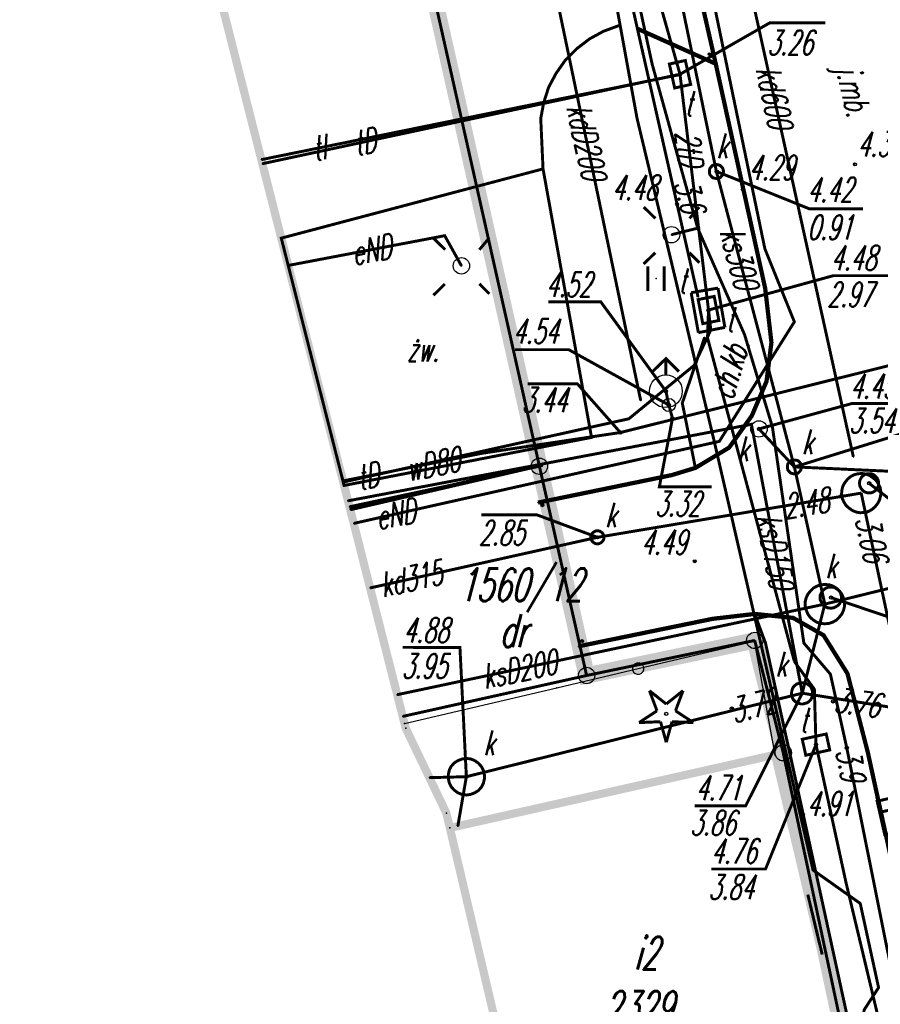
# Model space of a CAD drawing. Extents: x 6425777 to 6426103, y 6050596 to 6051176.
# Tile 35 of 72: x 6425814 to 6425841, y 6050862 to 6050892. Entities that reach past the tile are written whole.
import ezdxf

# ---------------------------------------------------------------- set-up
doc = ezdxf.new("R2010")
doc.units = 0
doc.header["$MEASUREMENT"] = 0
for name, pattern in [('BUR', [3, 2, -1]), ('GAP', [3, 2, -0.5, 0, -0.5]), ('GUZ', [1.5, 1, -0.5]), ('KOR', [4, 3, -1]), ('WRU', [1.5, 1, -0.5])]:
    doc.linetypes.add(name, pattern=pattern)
doc.layers.get('0').update_dxf_attribs({"linetype": 'CONTINUOUS'})
for name, color, linetype in [('202_punkt_graniczny', 7, 'CONTINUOUS'), ('210_oznaczenie_konturu_uzytku_gruntowego', 96, 'CONTINUOUS'), ('211_numer_dzialki_ewidencyjnej', 7, 'CONTINUOUS'), ('218_kontur_uzytku_gruntowego', 96, 'GUZ'), ('219_dzialka_ewidencyjna', 7, 'CONTINUOUS'), ('312_budynek_ewidencyjny', 7, 'CONTINUOUS'), ('312_oznaczenie_budynku_ewidencyjnego', 7, 'CONTINUOUS'), ('312_oznaczenie_budynku_ewidencyjnego_Atr124', 7, 'CONTINUOUS'), ('352_schody', 7, 'CONTINUOUS'), ('504_Opis_i_rzedna_wlazu_prostokatnego_ST', 30, 'CONTINUOUS'), ('510_Podpora_jednoslupowa_symb__SEPOW', 7, 'CONTINUOUS'), ('621_Punkt_rzednej_przewodu_SWPOD', 5, 'CONTINUOUS'), ('621_Punkt_rzednej_przewodu_SWPOD_Atr2', 5, 'CONTINUOUS'), ('621_Punkt_rzednej_przewodu_SWPOD_Atr3', 5, 'CONTINUOUS'), ('622_Punkt_rzednej_przewodu_SKPOD', 36, 'CONTINUOUS'), ('622_Punkt_rzednej_przewodu_SKPOD_Atr2', 36, 'CONTINUOUS'), ('622_Punkt_rzednej_przewodu_SKPOD_Atr3', 36, 'CONTINUOUS'), ('625_Punkt_rzednej_przewodu_SEPOD', 1, 'CONTINUOUS'), ('625_Punkt_rzednej_przewodu_SEPOD_Atr3', 1, 'CONTINUOUS'), ('940_Trawnik_symb__poj_', 7, 'CONTINUOUS'), ('chodnik__powierzchnia_', 7, 'WRU'), ('drzewo_iglaste__punkt_', 96, 'CONTINUOUS'), ('GEO_KOM_opis_nawierzchni', 7, 'CONTINUOUS'), ('Granica_portu_morskiego', 141, 'BUR'), ('hydrant__punkt_', 5, 'CONTINUOUS'), ('jezdnia__powierzchnia_', 7, 'KOR'), ('komora_podziemna___przewod_kanalizacyjny__powierzchnia_', 36, 'CONTINUOUS'), ('komora_podziemna___przewod_telekomunikacyjny__powierzchnia_', 30, 'CONTINUOUS'), ('kratka_sciekowa__punkt_', 36, 'CONTINUOUS'), ('kraweznik__linia_', 7, 'CONTINUOUS'), ('latarnia__punkt_', 7, 'CONTINUOUS'), ('ogrodzenie_trwale__linia_', 7, 'CONTINUOUS'), ('plac__powierzchnia_', 7, 'KOR'), ('plac__powierzchnia__Atr17', 7, 'CONTINUOUS'), ('przewod_elektroenergetyczny__linia_', 1, 'CONTINUOUS'), ('przewod_elektroenergetyczny__linia__Atr1', 1, 'CONTINUOUS'), ('przewod_kanalizacyjny__linia_', 36, 'CONTINUOUS'), ('przewod_kanalizacyjny__linia__Atr1', 36, 'CONTINUOUS'), ('przewod_telekomunikacyjny__linia_', 30, 'CONTINUOUS'), ('przewod_telekomunikacyjny__linia__Atr1', 30, 'CONTINUOUS'), ('przewod_wodociagowy__linia_', 5, 'CONTINUOUS'), ('przewod_wodociagowy__linia__Atr1', 5, 'CONTINUOUS'), ('punkt_o_okreslonej_wysokosci__siec_kanalizacyjna_', 36, 'CONTINUOUS'), ('punkt_o_okreslonej_wysokosci__siec_kanalizacyjna__Atr2', 36, 'CONTINUOUS'), ('punkt_o_okreslonej_wysokosci__siec_kanalizacyjna__Atr3', 36, 'CONTINUOUS'), ('punkt_o_okreslonej_wysokosci__siec_telekomunikacyjna_', 30, 'CONTINUOUS'), ('punkt_o_okreslonej_wysokosci__siec_telekomunikacyjna__Atr2', 30, 'CONTINUOUS'), ('punkt_o_okreslonej_wysokosci__siec_telekomunikacyjna__Atr3', 30, 'CONTINUOUS'), ('punkt_o_okreslonej_wysokosci__siec_wodociagowa_', 5, 'CONTINUOUS'), ('punkt_o_okreslonej_wysokosci__siec_wodociagowa__Atr2', 5, 'CONTINUOUS'), ('punkt_wysokosciowy_sztuczny', 7, 'CONTINUOUS'), ('punkt_wysokosciowy_sztuczny_Atr2', 7, 'CONTINUOUS'), ('wlaz___siec_kanalizacyjna__powierzchnia_', 7, 'CONTINUOUS'), ('wlaz___siec_kanalizacyjna__powierzchnia__Atr17', 7, 'CONTINUOUS'), ('wlaz_okragly___siec_kanalizacyjna__punkt_', 7, 'CONTINUOUS'), ('wlaz_okragly___siec_kanalizacyjna__punkt__Atr17', 7, 'CONTINUOUS'), ('wlaz_prostokatny___siec_telekomunikacyjna__punkt_', 7, 'CONTINUOUS'), ('wlaz_prostokatny___siec_telekomunikacyjna__punkt__Atr17', 7, 'CONTINUOUS'), ('Zakres', 7, 'GAP'), ('zasuwa___siec_wodociagowa__punkt_', 5, 'CONTINUOUS')]:
    doc.layers.add(name, color=color, linetype=linetype)
doc.styles.get("Standard").update_dxf_attribs({"font": 'simplex.shx', "width": 0.85})

# ---------------------------------------------------------------- blocks, each defined once
blk = doc.blocks.new('202')
at = {"color": 0, "linetype": 'Continuous'}
blk.add_circle((0, 0), 0.5, dxfattribs=at)
blk = doc.blocks.new('801')
at = {"color": 0, "linetype": 'Continuous'}
blk.add_circle((0, 0), 0.1, dxfattribs=at)

msp = doc.modelspace()

# ---------------------------------------------------------------- linework, layer by layer
for p in [(6425832.71, 6050892.04), (6425832.77, 6050892.05), (6425832.25, 6050891.87), (6425833.29, 6050891.95), (6425831.83, 6050891.64), (6425831.44, 6050891.34), (6425835.49, 6050891.17), (6425831.09, 6050890.99), (6425833.74, 6050890.87), (6425835.68, 6050890.88), (6425830.81, 6050890.59), (6425834.59, 6050890.56), (6425834.59, 6050890.55), (6425830.58, 6050890.16), (6425830.43, 6050889.69), (6425830.34, 6050889.21), (6425833.28, 6050889.21), (6425821.814, 6050887.952), (6425821.846, 6050887.828), (6425839.93, 6050887.81), (6425830.41, 6050887.67), (6425835.7, 6050887.59), (6425835.71, 6050887.59), (6425836.51, 6050887.04), (6425834.5, 6050886.59), (6425834.33, 6050885.66), (6425835.13, 6050885.86), (6425822.422, 6050885.555), (6425827.41, 6050885.63), (6425837.18, 6050885.23), (6425822.634, 6050884.721), (6425827.92, 6050884.71), (6425833.86, 6050884.32), (6425837.19, 6050884.02), (6425835.14, 6050883.76), (6425835.46, 6050883.36), (6425838.08, 6050883), (6425835.53, 6050882.75), (6425835.34, 6050882.52), (6425835.43, 6050882.51), (6425836.56, 6050882.61), (6425837.38, 6050882.37), (6425835.02, 6050881.67), (6425837.23, 6050881.18), (6425834.16, 6050880.88), (6425833.39, 6050880.6), (6425834.25, 6050880.46), (6425834.66, 6050880.52), (6425833.03, 6050880.04), (6425834.36, 6050880.05), (6425836.78, 6050880.13), (6425836.77, 6050879.87), (6425837, 6050879.73), (6425837.41, 6050879.79), (6425831.89, 6050879.47), (6425832.77, 6050879.62), (6425835.63, 6050879.37), (6425835.79, 6050879.35), (6425836.09, 6050879.16), (6425828.57, 6050878.99), (6425839.88, 6050878.88), (6425830.3, 6050878.59), (6425830.4, 6050878.64), (6425835.06, 6050878.54), (6425838.08, 6050878.57), (6425838.09, 6050878.57), (6425824.304, 6050878.141), (6425834.34, 6050878.32), (6425824.313, 6050878.107), (6425824.339, 6050878.003), (6425840.36, 6050878.07), (6425839.52, 6050877.69), (6425840.12, 6050877.77), (6425824.458, 6050877.533), (6425824.504, 6050877.352), (6425824.522, 6050877.28), (6425830.26, 6050877.48), (6425830.39, 6050877.4), (6425840.26, 6050877.19), (6425824.633, 6050876.844), (6425832.07, 6050876.42), (6425835.04, 6050875.69), (6425825.133, 6050874.874), (6425839.2, 6050874.58), (6425839.01, 6050874.38), (6425835.58, 6050873.93), (6425836.87, 6050874.08), (6425838.04, 6050873.96), (6425838.97, 6050873.43), (6425831.49, 6050873.09), (6425831.6, 6050873.25), (6425836.85, 6050873.25), (6425836.87, 6050873.27), (6425837.2, 6050873.19), (6425838.37, 6050873.19), (6425838.08, 6050872.63), (6425831.74, 6050872.2), (6425839.18, 6050872.24), (6425839.7, 6050872.26), (6425825.96, 6050871.614), (6425830.83, 6050871.82), (6425838.32, 6050871.66), (6425838.69, 6050871.78), (6425839.26, 6050871.41), (6425826.128, 6050870.951), (6425836.17, 6050871.19), (6425826.183, 6050870.736), (6425826.22, 6050870.59), (6425838.74, 6050870.09), (6425837.48, 6050869.78), (6425837.49, 6050869.78), (6425837.74, 6050869.84), (6425839.68, 6050869.99), (6425840.32, 6050869.86), (6425826.943, 6050869.081), (6425828.07, 6050869.11), (6425840.62, 6050868.48), (6425827.46, 6050868), (6425838.34, 6050867.96), (6425838.35, 6050867.96), (6425827.566, 6050867.546), (6425827.81, 6050867.6), (6425838.65, 6050866.26), (6425839.66, 6050865.86), (6425840.09, 6050865.24), (6425840.65, 6050862.67)]:
    msp.add_point(p)
at = {"layer": '202_punkt_graniczny', "color": 7}
for p in [(6425830.3, 6050878.59), (6425836.87, 6050873.27), (6425831.74, 6050872.2), (6425837.74, 6050869.84)]:
    msp.add_point(p, dxfattribs=at)
at = {"layer": '218_kontur_uzytku_gruntowego', "linetype": 'GUZ', "const_width": 0.09}
for points in [[(6425830.3, 6050878.59), (6425817.2, 6050937.01)], [(6425824.504, 6050877.352), (6425830.3, 6050878.59)], [(6425836.87, 6050873.27), (6425831.74, 6050872.2)], [(6425837.74, 6050869.84), (6425836.87, 6050873.27)], [(6425831.74, 6050872.2), (6425826.128, 6050870.951)], [(6425840.21, 6050858.23), (6425837.74, 6050869.84)]]:
    msp.add_lwpolyline(points, dxfattribs=at)
at = {"layer": '219_dzialka_ewidencyjna', "linetype": 'Continuous', "const_width": 0.09}
for points in [[(6425830.3, 6050878.59), (6425817.2, 6050937.01)], [(6425830.3, 6050878.59), (6425824.504, 6050877.352)], [(6425831.74, 6050872.2), (6425830.3, 6050878.59)], [(6425836.87, 6050873.27), (6425831.74, 6050872.2)], [(6425837.74, 6050869.84), (6425836.87, 6050873.27)], [(6425831.74, 6050872.2), (6425826.128, 6050870.951)], [(6425840.21, 6050858.23), (6425837.74, 6050869.84)]]:
    msp.add_lwpolyline(points, dxfattribs=at)
at = {"layer": '312_budynek_ewidencyjny', "linetype": 'Continuous', "const_width": 0.25}
for points in [[(6425827.566, 6050867.546), (6425837.49, 6050869.78)], [(6425837.49, 6050869.78), (6425840.21, 6050858.23)]]:
    msp.add_lwpolyline(points, dxfattribs=at)
at = {"layer": '352_schody', "linetype": 'Continuous', "const_width": 0.09}
for points in [[(6425838.93, 6050863.68), (6425838.49, 6050865.51)], [(6425838.85, 6050864), (6425838.59, 6050865.09)]]:
    msp.add_lwpolyline(points, dxfattribs=at)
at = {"layer": '510_Podpora_jednoslupowa_symb__SEPOW', "linetype": 'Continuous'}
for centre in [(6425834.33, 6050885.66), (6425827.92, 6050884.71)]:
    msp.add_circle(centre, 0.25, dxfattribs=at)
at = {"layer": '510_Podpora_jednoslupowa_symb__SEPOW', "color": 7}
for p in [(6425834.33, 6050885.66), (6425827.92, 6050884.71)]:
    msp.add_point(p, dxfattribs=at)
at = {"layer": '621_Punkt_rzednej_przewodu_SWPOD', "linetype": 'Continuous'}
for centre in [(6425834.36, 6050880.05), (6425832.77, 6050879.62)]:
    msp.add_circle(centre, 0.05, dxfattribs=at)
at = {"layer": '621_Punkt_rzednej_przewodu_SWPOD_Atr2', "linetype": 'Continuous', "const_width": 0.09}
for points in [[(6425832.77, 6050879.62), (6425831.455, 6050881.11), (6425829.938, 6050881.11)], [(6425834.36, 6050880.05), (6425833.961, 6050877.965), (6425835.552, 6050877.965)]]:
    msp.add_lwpolyline(points, dxfattribs=at)
at = {"layer": '622_Punkt_rzednej_przewodu_SKPOD', "linetype": 'Continuous'}
for centre in [(6425839.52, 6050877.69), (6425840.26, 6050877.19), (6425836.17, 6050871.19), (6425839.26, 6050871.41)]:
    msp.add_circle(centre, 0.05, dxfattribs=at)
at = {"layer": '625_Punkt_rzednej_przewodu_SEPOD', "linetype": 'Continuous'}
for centre in [(6425835.13, 6050885.86), (6425839.68, 6050869.99)]:
    msp.add_circle(centre, 0.05, dxfattribs=at)
at = {"layer": '940_Trawnik_symb__poj_', "linetype": 'Continuous', "const_width": 0.09}
for points in [[(6425833.61, 6050883.945), (6425833.61, 6050884.695)], [(6425834.11, 6050883.945), (6425834.11, 6050884.695)]]:
    msp.add_lwpolyline(points, dxfattribs=at)
at = {"layer": 'chodnik__powierzchnia_', "linetype": 'WRU', "const_width": 0.09}
msp.add_lwpolyline([(6425832.77, 6050892.05), (6425832.71, 6050892.04), (6425832.25, 6050891.87), (6425831.83, 6050891.64), (6425831.44, 6050891.34), (6425831.09, 6050890.99), (6425830.81, 6050890.59), (6425830.58, 6050890.16), (6425830.43, 6050889.69), (6425830.34, 6050889.21), (6425830.41, 6050887.67), (6425822.422, 6050885.555)], dxfattribs=at)
at = {"layer": 'drzewo_iglaste__punkt_', "linetype": 'Continuous', "const_width": 0.09}
for points in [[(6425833.887, 6050871.123), (6425833.658, 6050871.736)], [(6425833.658, 6050871.736), (6425834.17, 6050871.329)], [(6425834.17, 6050871.329), (6425834.682, 6050871.736)], [(6425834.682, 6050871.736), (6425834.453, 6050871.123)], [(6425833.342, 6050870.762), (6425833.887, 6050871.123)], [(6425834.453, 6050871.123), (6425834.998, 6050870.762)], [(6425833.995, 6050870.79), (6425833.342, 6050870.762)], [(6425834.17, 6050870.16), (6425833.995, 6050870.79)], [(6425834.345, 6050870.79), (6425834.17, 6050870.16)], [(6425834.998, 6050870.762), (6425834.345, 6050870.79)]]:
    msp.add_lwpolyline(points, dxfattribs=at)
at = {"layer": 'drzewo_iglaste__punkt_', "linetype": 'Continuous'}
msp.add_circle((6425834.17, 6050871.03), 0.05, dxfattribs=at)
at = {"layer": 'Granica_portu_morskiego', "linetype": 'BUR', "const_width": 0.5}
msp.add_lwpolyline([(6425837.206, 6050782.962), (6425842.26, 6050792.88), (6425847.24, 6050802.62), (6425849.03, 6050809.03), (6425849.73, 6050815.27), (6425840.21, 6050858.23), (6425837.74, 6050869.84), (6425836.87, 6050873.27), (6425831.74, 6050872.2), (6425830.3, 6050878.59), (6425817.2, 6050937.01), (6425814.43, 6050950.15), (6425808.75, 6050977.04), (6425804.17, 6050997.97), (6425802.46, 6051005.79), (6425800.64, 6051014.43), (6425797.44, 6051028.28), (6425797.06, 6051028.03), (6425794.73, 6051037.78), (6425793.079, 6051044.668)], dxfattribs=at)
at = {"layer": 'hydrant__punkt_', "linetype": 'Continuous', "const_width": 0.09}
for points in [[(6425833.751, 6050881.479), (6425834.161, 6050881.879), (6425834.556, 6050881.479)], [(6425834.159, 6050881.38), (6425834.159, 6050881.876)]]:
    msp.add_lwpolyline(points, dxfattribs=at)
at = {"layer": 'hydrant__punkt_', "linetype": 'Continuous'}
msp.add_circle((6425834.16, 6050880.88), 0.5, dxfattribs=at)
at = {"layer": 'hydrant__punkt_', "color": 7}
msp.add_point((6425834.16, 6050880.88), dxfattribs=at)
at = {"layer": 'jezdnia__powierzchnia_', "linetype": 'KOR', "const_width": 0.09}
for points in [[(6425818.39, 6050931.16), (6425818.89, 6050929.2), (6425822.37, 6050929.96), (6425822.89, 6050929.89), (6425823.57, 6050929.44), (6425824.27, 6050928.73), (6425824.92, 6050927.61), (6425825.59, 6050925.36), (6425826.54, 6050921.61), (6425827.46, 6050917.72), (6425830.11, 6050906.03), (6425832.52, 6050895.38), (6425833.29, 6050891.95), (6425835.14, 6050883.76)], [(6425835.34, 6050882.52), (6425834.66, 6050880.52), (6425835.06, 6050878.54)], [(6425843.28, 6050845.33), (6425838.35, 6050867.96), (6425837.2, 6050873.19), (6425836.87, 6050874.08)]]:
    msp.add_lwpolyline(points, dxfattribs=at)
at = {"layer": 'komora_podziemna___przewod_kanalizacyjny__powierzchnia_', "linetype": 'Continuous', "const_width": 0.09}
for points in [[(6425839.7, 6050878.19), (6425839.62, 6050878.09), (6425839.56, 6050877.98), (6425839.53, 6050877.86), (6425839.52, 6050877.74), (6425839.54, 6050877.61), (6425839.59, 6050877.5), (6425839.66, 6050877.39), (6425839.75, 6050877.31), (6425839.85, 6050877.24), (6425839.97, 6050877.19), (6425840.09, 6050877.17), (6425840.22, 6050877.18), (6425840.34, 6050877.21), (6425840.45, 6050877.27), (6425840.54, 6050877.35), (6425840.62, 6050877.45), (6425840.68, 6050877.56), (6425840.71, 6050877.68), (6425840.72, 6050877.8), (6425840.7, 6050877.93), (6425840.65, 6050878.04), (6425840.58, 6050878.15), (6425840.49, 6050878.23), (6425840.39, 6050878.3), (6425840.27, 6050878.35), (6425840.15, 6050878.37), (6425840.02, 6050878.36), (6425839.9, 6050878.33), (6425839.79, 6050878.27)], [(6425838.88, 6050873.79), (6425839.01, 6050873.78), (6425839.13, 6050873.79), (6425839.25, 6050873.83), (6425839.36, 6050873.89), (6425839.45, 6050873.98), (6425839.53, 6050874.08), (6425839.58, 6050874.19), (6425839.61, 6050874.31), (6425839.61, 6050874.44), (6425839.58, 6050874.56), (6425839.53, 6050874.68), (6425839.46, 6050874.78), (6425839.37, 6050874.86), (6425839.26, 6050874.93), (6425839.14, 6050874.97), (6425839.01, 6050874.98), (6425838.89, 6050874.97), (6425838.77, 6050874.93), (6425838.66, 6050874.87), (6425838.57, 6050874.78), (6425838.49, 6050874.68), (6425838.44, 6050874.57), (6425838.41, 6050874.45), (6425838.41, 6050874.32), (6425838.44, 6050874.2), (6425838.49, 6050874.08), (6425838.56, 6050873.98), (6425838.65, 6050873.9), (6425838.76, 6050873.83)]]:
    msp.add_lwpolyline(points, close=True, dxfattribs=at)
at = {"layer": 'komora_podziemna___przewod_telekomunikacyjny__powierzchnia_', "linetype": 'Continuous', "const_width": 0.09}
for points in [[(6425834.93, 6050883.89), (6425835.75, 6050884.03)], [(6425835.15, 6050882.67), (6425834.93, 6050883.89)], [(6425835.75, 6050884.03), (6425835.96, 6050882.83)], [(6425835.96, 6050882.83), (6425835.15, 6050882.67)]]:
    msp.add_lwpolyline(points, dxfattribs=at)
at = {"layer": 'kratka_sciekowa__punkt_', "linetype": 'Continuous', "const_width": 0.09}
msp.add_lwpolyline([(6425841.092, 6050868.474), (6425841.328, 6050867.45), (6425840.838, 6050867.338), (6425840.606, 6050868.361)], close=True, dxfattribs=at)
msp.add_lwpolyline([(6425840.681, 6050868.021), (6425841.17, 6050868.134)], dxfattribs=at)
at = {"layer": 'kraweznik__linia_', "linetype": 'Continuous', "const_width": 0.13}
for points in [[(6425830.26, 6050877.48), (6425834.34, 6050878.32), (6425835.06, 6050878.54), (6425836.09, 6050879.16), (6425836.78, 6050880.13), (6425837.23, 6050881.18), (6425837.38, 6050882.37), (6425837.19, 6050884.02), (6425835.68, 6050890.88), (6425833.89, 6050898.76), (6425829.91, 6050916.24)], [(6425835.68, 6050890.88), (6425833.29, 6050891.95)], [(6425830.4, 6050878.64), (6425824.522, 6050877.28)], [(6425831.49, 6050873.09), (6425835.58, 6050873.93), (6425836.87, 6050874.08), (6425838.04, 6050873.96), (6425838.97, 6050873.43), (6425839.7, 6050872.26), (6425840.32, 6050869.86), (6425845.24, 6050847.36), (6425846.97, 6050839.58), (6425850.88, 6050822.04), (6425851.47, 6050818.68), (6425851.68, 6050817.08), (6425851.92, 6050814.08), (6425851.9, 6050812.08), (6425851.77, 6050809.77), (6425851.58, 6050808.06)]]:
    msp.add_lwpolyline(points, dxfattribs=at)
at = {"layer": 'latarnia__punkt_', "linetype": 'Continuous', "const_width": 0.09}
for points in [[(6425833.484, 6050886.504), (6425833.84, 6050886.156)], [(6425834.882, 6050886.158), (6425835.176, 6050886.507)], [(6425827.066, 6050885.557), (6425827.421, 6050885.204)], [(6425828.467, 6050885.202), (6425828.769, 6050885.565)], [(6425833.835, 6050885.109), (6425833.479, 6050884.767)], [(6425834.88, 6050885.109), (6425835.183, 6050884.803)], [(6425827.416, 6050884.156), (6425827.066, 6050883.811)], [(6425828.467, 6050884.162), (6425828.769, 6050883.857)]]:
    msp.add_lwpolyline(points, dxfattribs=at)
at = {"layer": 'latarnia__punkt_', "color": 7}
for p in [(6425834.33, 6050885.66), (6425827.92, 6050884.71)]:
    msp.add_point(p, dxfattribs=at)
at = {"layer": 'ogrodzenie_trwale__linia_', "linetype": 'Continuous'}
msp.add_lwpolyline([(6425826.183, 6050870.736), (6425830.83, 6050871.82), (6425830.83, 6050871.82), (6425833.144, 6050872.37), (6425833.144, 6050872.37, 1), (6425833.484, 6050872.451, 1), (6425833.144, 6050872.37), (6425833.484, 6050872.451), (6425836.85, 6050873.25), (6425836.85, 6050873.25), (6425837.48, 6050869.78)], format="xyb", dxfattribs=at)
at = {"layer": 'plac__powierzchnia_', "linetype": 'KOR', "const_width": 0.09}
msp.add_lwpolyline([(6425824.339, 6050878.003), (6425831.89, 6050879.47), (6425830.41, 6050887.67), (6425822.422, 6050885.555)], close=True, dxfattribs=at)
at = {"layer": 'przewod_elektroenergetyczny__linia_', "linetype": 'Continuous', "const_width": 0.09}
for points in [[(6425828.95, 6050915.13), (6425833.01, 6050897.26), (6425832.39, 6050897.1), (6425833.74, 6050890.87), (6425835.13, 6050885.86), (6425836.56, 6050882.61), (6425837.41, 6050879.79), (6425838.37, 6050873.19), (6425839.18, 6050872.24), (6425839.68, 6050869.99), (6425842.26, 6050857.13)], [(6425848.21, 6050802.73), (6425850.1, 6050808.93), (6425850.22, 6050813.47), (6425849.23, 6050813.87), (6425848.42, 6050820.21), (6425849.42, 6050821.49), (6425847.56, 6050828.9), (6425847.93, 6050831), (6425846.44, 6050839.45), (6425843.41, 6050846.04), (6425841.43, 6050855.62), (6425841.66, 6050856.05), (6425840.86, 6050859.56), (6425839.93, 6050859.54), (6425840.21, 6050861.99), (6425840.65, 6050862.67), (6425840.09, 6050865.24), (6425838.65, 6050866.26), (6425835.63, 6050879.37), (6425833.28, 6050889.21), (6425831, 6050901.75), (6425829.18, 6050911.96), (6425838.79, 6050913.81), (6425846.11, 6050914.96)], [(6425831.44, 6050912.52), (6425832.44, 6050906.85), (6425835.52, 6050893.23), (6425837.18, 6050885.23), (6425838.08, 6050883), (6425835.79, 6050879.35), (6425824.633, 6050876.844)], [(6425822.634, 6050884.721), (6425827.41, 6050885.63), (6425827.92, 6050884.71)], [(6425834.33, 6050885.66), (6425835.13, 6050885.86)]]:
    msp.add_lwpolyline(points, dxfattribs=at)
at = {"layer": 'przewod_kanalizacyjny__linia_', "linetype": 'Continuous', "const_width": 0.09}
for points in [[(6425803.65, 6051009.4), (6425804.63, 6051005.14), (6425806.68, 6050995.94), (6425810.79, 6050978.88), (6425813.34, 6050969.44), (6425814.21, 6050966.31), (6425815.58, 6050961.49), (6425820.85, 6050944.08), (6425822.61, 6050935.95), (6425826.34, 6050928.05), (6425828.65, 6050919.64), (6425833.72, 6050897.2), (6425835.7, 6050887.59), (6425838.08, 6050878.57), (6425839.01, 6050874.38), (6425838.32, 6050871.66)], [(6425816.24, 6050968.33), (6425823.91, 6050943.66), (6425827.04, 6050934.49), (6425833.41, 6050908.69), (6425835.86, 6050897.11), (6425839.88, 6050878.88)], [(6425815.34, 6050932.25), (6425824.78, 6050917.85), (6425830.2, 6050895.91), (6425833.39, 6050880.6)], [(6425838.32, 6050871.66), (6425836.77, 6050879.87), (6425824.458, 6050877.533)], [(6425837, 6050879.73), (6425838.08, 6050878.57)], [(6425853.31, 6050877.87), (6425838.09, 6050878.57)], [(6425853.31, 6050877.9), (6425839.01, 6050874.38), (6425825.96, 6050871.614)], [(6425832.07, 6050876.42), (6425840.12, 6050877.77)], [(6425840.12, 6050877.77), (6425841.87, 6050869.55), (6425847.55, 6050844.9), (6425852.05, 6050824.3), (6425851.23, 6050821.26)], [(6425825.133, 6050874.874), (6425832.07, 6050876.42)], [(6425826.943, 6050869.081), (6425828.07, 6050869.11), (6425838.32, 6050871.66)], [(6425838.32, 6050871.66), (6425843.29, 6050870.87), (6425861.36, 6050868.91)], [(6425828.07, 6050869.11), (6425827.81, 6050867.6)]]:
    msp.add_lwpolyline(points, dxfattribs=at)
at = {"layer": 'przewod_telekomunikacyjny__linia_', "linetype": 'Continuous', "const_width": 0.09}
for points in [[(6425834.59, 6050890.56), (6425832.08, 6050899.43), (6425828.89, 6050910.78), (6425827.08, 6050916.85), (6425823.05, 6050931.01), (6425819.08, 6050946.21), (6425816.14, 6050957.26), (6425811.85, 6050971.32), (6425809.67, 6050977.93)], [(6425834.59, 6050890.55), (6425821.814, 6050887.952)], [(6425834.59, 6050890.56), (6425821.846, 6050887.828)], [(6425838.08, 6050872.63), (6425835.43, 6050882.51), (6425835.46, 6050883.36), (6425834.59, 6050890.56)], [(6425824.313, 6050878.107), (6425833.03, 6050880.04), (6425835.02, 6050881.67), (6425835.53, 6050882.75), (6425835.46, 6050883.36)], [(6425844.27, 6050794.83), (6425848.04, 6050800.63), (6425850.19, 6050806.75), (6425850.29, 6050809.88), (6425850.26, 6050816.11), (6425849.23, 6050820.98), (6425846.96, 6050831.72), (6425845.33, 6050839.57), (6425842.91, 6050851.49), (6425841.93, 6050856.35), (6425839.66, 6050865.86), (6425838.74, 6050870.09), (6425838.69, 6050871.78), (6425838.08, 6050872.63)]]:
    msp.add_lwpolyline(points, dxfattribs=at)
at = {"layer": 'przewod_wodociagowy__linia_', "linetype": 'Continuous', "const_width": 0.09}
for points in [[(6425845.96, 6050882.89), (6425845.69, 6050882.84), (6425832.77, 6050879.62)], [(6425834.36, 6050880.05), (6425834.25, 6050880.46), (6425834.16, 6050880.88)], [(6425824.304, 6050878.141), (6425828.57, 6050878.99), (6425832.77, 6050879.62)]]:
    msp.add_lwpolyline(points, dxfattribs=at)
at = {"layer": 'punkt_o_okreslonej_wysokosci__siec_kanalizacyjna_', "color": 34}
for p in [(6425835.71, 6050887.59), (6425837, 6050879.73), (6425838.09, 6050878.57), (6425840.36, 6050878.07), (6425832.07, 6050876.42), (6425839.2, 6050874.58), (6425838.32, 6050871.66), (6425828.07, 6050869.11)]:
    msp.add_point(p, dxfattribs=at)
at = {"layer": 'punkt_o_okreslonej_wysokosci__siec_kanalizacyjna__Atr2', "linetype": 'Continuous', "const_width": 0.09}
for points in [[(6425835.71, 6050887.59), (6425838.54, 6050886.45), (6425840.17, 6050886.45)], [(6425837, 6050879.73), (6425839.846, 6050880.508), (6425841.504, 6050880.508)], [(6425838.09, 6050878.57), (6425841.86, 6050879.74), (6425843.569, 6050879.74)], [(6425840.36, 6050878.07), (6425841.38, 6050877.28), (6425843.34, 6050877.28)], [(6425832.07, 6050876.42), (6425830.228, 6050877.104), (6425828.53, 6050877.104)], [(6425839.2, 6050874.58), (6425841.313, 6050873.867), (6425843.004, 6050873.867)], [(6425828.07, 6050869.11), (6425827.874, 6050873.058), (6425826.129, 6050873.06)], [(6425838.32, 6050871.66), (6425836.592, 6050868.217), (6425835.034, 6050868.217)]]:
    msp.add_lwpolyline(points, dxfattribs=at)
at = {"layer": 'punkt_o_okreslonej_wysokosci__siec_telekomunikacyjna_', "color": 30}
for p in [(6425834.59, 6050890.56), (6425835.46, 6050883.36), (6425838.74, 6050870.09)]:
    msp.add_point(p, dxfattribs=at)
at = {"layer": 'punkt_o_okreslonej_wysokosci__siec_telekomunikacyjna__Atr2', "linetype": 'Continuous', "const_width": 0.09}
for points in [[(6425834.59, 6050890.56), (6425837.33, 6050892.13), (6425839.03, 6050892.13)], [(6425835.46, 6050883.36), (6425839.27, 6050884.41), (6425840.94, 6050884.41)], [(6425838.74, 6050870.09), (6425837.201, 6050866.292), (6425835.543, 6050866.292)]]:
    msp.add_lwpolyline(points, dxfattribs=at)
at = {"layer": 'punkt_o_okreslonej_wysokosci__siec_wodociagowa_', "color": 5}
for p in [(6425834.16, 6050880.88), (6425834.25, 6050880.46)]:
    msp.add_point(p, dxfattribs=at)
at = {"layer": 'punkt_o_okreslonej_wysokosci__siec_wodociagowa__Atr2', "linetype": 'Continuous', "const_width": 0.09}
for points in [[(6425834.16, 6050880.88), (6425832.173, 6050883.61), (6425830.57, 6050883.61)], [(6425834.25, 6050880.46), (6425831.194, 6050882.15), (6425829.558, 6050882.15)]]:
    msp.add_lwpolyline(points, dxfattribs=at)
at = {"layer": 'punkt_wysokosciowy_sztuczny', "linetype": 'Continuous'}
for centre in [(6425835.49, 6050891.17), (6425839.93, 6050887.81), (6425836.51, 6050887.04), (6425834.5, 6050886.59), (6425830.39, 6050877.4), (6425835.04, 6050875.69), (6425831.6, 6050873.25), (6425840.62, 6050868.48), (6425838.34, 6050867.96)]:
    msp.add_circle(centre, 0.045, dxfattribs=at)
at = {"layer": 'wlaz___siec_kanalizacyjna__powierzchnia_', "linetype": 'Continuous', "const_width": 0.09}
for points in [[(6425835.92, 6050887.59), (6425835.91, 6050887.63), (6425835.9, 6050887.68), (6425835.87, 6050887.72), (6425835.84, 6050887.75), (6425835.81, 6050887.78), (6425835.77, 6050887.79), (6425835.72, 6050887.8), (6425835.68, 6050887.8), (6425835.63, 6050887.79), (6425835.59, 6050887.78), (6425835.56, 6050887.75), (6425835.53, 6050887.72), (6425835.5, 6050887.68), (6425835.49, 6050887.63), (6425835.49, 6050887.59), (6425835.49, 6050887.55), (6425835.5, 6050887.5), (6425835.53, 6050887.46), (6425835.56, 6050887.43), (6425835.59, 6050887.4), (6425835.63, 6050887.39), (6425835.68, 6050887.38), (6425835.72, 6050887.38), (6425835.77, 6050887.39), (6425835.81, 6050887.4), (6425835.84, 6050887.43), (6425835.87, 6050887.46), (6425835.9, 6050887.5), (6425835.91, 6050887.55)], [(6425838.3, 6050878.57), (6425838.29, 6050878.61), (6425838.28, 6050878.66), (6425838.25, 6050878.7), (6425838.22, 6050878.73), (6425838.19, 6050878.76), (6425838.15, 6050878.77), (6425838.1, 6050878.78), (6425838.06, 6050878.78), (6425838.01, 6050878.77), (6425837.97, 6050878.76), (6425837.94, 6050878.73), (6425837.91, 6050878.7), (6425837.88, 6050878.66), (6425837.87, 6050878.61), (6425837.87, 6050878.57), (6425837.87, 6050878.53), (6425837.88, 6050878.48), (6425837.91, 6050878.44), (6425837.94, 6050878.41), (6425837.97, 6050878.38), (6425838.01, 6050878.37), (6425838.06, 6050878.36), (6425838.1, 6050878.36), (6425838.15, 6050878.37), (6425838.19, 6050878.38), (6425838.22, 6050878.41), (6425838.25, 6050878.44), (6425838.28, 6050878.48), (6425838.29, 6050878.53)], [(6425840.07, 6050878.04), (6425840.08, 6050877.98), (6425840.11, 6050877.92), (6425840.14, 6050877.88), (6425840.19, 6050877.83), (6425840.24, 6050877.8), (6425840.3, 6050877.78), (6425840.36, 6050877.78), (6425840.42, 6050877.78), (6425840.48, 6050877.8), (6425840.53, 6050877.83), (6425840.58, 6050877.87), (6425840.61, 6050877.92), (6425840.64, 6050877.98), (6425840.65, 6050878.04), (6425840.65, 6050878.1), (6425840.64, 6050878.16), (6425840.61, 6050878.22), (6425840.58, 6050878.26), (6425840.53, 6050878.31), (6425840.48, 6050878.34), (6425840.42, 6050878.36), (6425840.36, 6050878.36), (6425840.3, 6050878.36), (6425840.24, 6050878.34), (6425840.19, 6050878.31), (6425840.14, 6050878.27), (6425840.11, 6050878.22), (6425840.08, 6050878.16), (6425840.07, 6050878.1)], [(6425832.27, 6050876.42), (6425832.27, 6050876.46), (6425832.25, 6050876.5), (6425832.23, 6050876.54), (6425832.2, 6050876.57), (6425832.17, 6050876.59), (6425832.13, 6050876.61), (6425832.09, 6050876.62), (6425832.05, 6050876.62), (6425832.01, 6050876.61), (6425831.97, 6050876.59), (6425831.94, 6050876.57), (6425831.91, 6050876.54), (6425831.89, 6050876.5), (6425831.87, 6050876.46), (6425831.87, 6050876.42), (6425831.87, 6050876.38), (6425831.89, 6050876.34), (6425831.91, 6050876.3), (6425831.94, 6050876.27), (6425831.97, 6050876.25), (6425832.01, 6050876.23), (6425832.05, 6050876.22), (6425832.09, 6050876.22), (6425832.13, 6050876.23), (6425832.17, 6050876.25), (6425832.2, 6050876.27), (6425832.23, 6050876.3), (6425832.25, 6050876.34), (6425832.27, 6050876.38)], [(6425839.52, 6050874.58), (6425839.51, 6050874.65), (6425839.49, 6050874.71), (6425839.46, 6050874.77), (6425839.41, 6050874.82), (6425839.35, 6050874.86), (6425839.29, 6050874.89), (6425839.23, 6050874.9), (6425839.16, 6050874.9), (6425839.09, 6050874.89), (6425839.03, 6050874.86), (6425838.97, 6050874.82), (6425838.93, 6050874.77), (6425838.9, 6050874.71), (6425838.87, 6050874.65), (6425838.87, 6050874.58), (6425838.87, 6050874.51), (6425838.9, 6050874.45), (6425838.93, 6050874.39), (6425838.97, 6050874.34), (6425839.03, 6050874.3), (6425839.09, 6050874.27), (6425839.16, 6050874.26), (6425839.23, 6050874.26), (6425839.29, 6050874.27), (6425839.35, 6050874.3), (6425839.41, 6050874.34), (6425839.46, 6050874.39), (6425839.49, 6050874.45), (6425839.51, 6050874.51)], [(6425838.64, 6050871.65), (6425838.63, 6050871.72), (6425838.61, 6050871.79), (6425838.58, 6050871.85), (6425838.53, 6050871.9), (6425838.48, 6050871.94), (6425838.41, 6050871.96), (6425838.35, 6050871.98), (6425838.28, 6050871.98), (6425838.21, 6050871.96), (6425838.15, 6050871.94), (6425838.1, 6050871.9), (6425838.05, 6050871.85), (6425838.02, 6050871.79), (6425838, 6050871.72), (6425837.99, 6050871.65), (6425838, 6050871.59), (6425838.02, 6050871.52), (6425838.05, 6050871.46), (6425838.1, 6050871.41), (6425838.15, 6050871.37), (6425838.21, 6050871.35), (6425838.28, 6050871.33), (6425838.35, 6050871.33), (6425838.41, 6050871.35), (6425838.48, 6050871.37), (6425838.53, 6050871.41), (6425838.58, 6050871.46), (6425838.61, 6050871.52), (6425838.63, 6050871.59)], [(6425828.2, 6050868.57), (6425828.33, 6050868.62), (6425828.44, 6050868.69), (6425828.53, 6050868.79), (6425828.59, 6050868.91), (6425828.62, 6050869.04), (6425828.62, 6050869.17), (6425828.59, 6050869.3), (6425828.53, 6050869.42), (6425828.44, 6050869.52), (6425828.33, 6050869.6), (6425828.21, 6050869.65), (6425828.07, 6050869.67), (6425827.94, 6050869.65), (6425827.81, 6050869.6), (6425827.7, 6050869.53), (6425827.61, 6050869.43), (6425827.55, 6050869.31), (6425827.52, 6050869.18), (6425827.52, 6050869.05), (6425827.55, 6050868.92), (6425827.61, 6050868.8), (6425827.7, 6050868.7), (6425827.81, 6050868.62), (6425827.93, 6050868.57), (6425828.07, 6050868.55)]]:
    msp.add_lwpolyline(points, close=True, dxfattribs=at)
at = {"layer": 'wlaz_okragly___siec_kanalizacyjna__punkt_', "linetype": 'Continuous'}
msp.add_circle((6425837, 6050879.73), 0.25, dxfattribs=at)
at = {"layer": 'wlaz_prostokatny___siec_telekomunikacyjna__punkt_', "color": 7, "linetype": 'Continuous', "const_width": 0.09}
for points in [[(6425834.915, 6050890.248), (6425834.753, 6050890.98), (6425834.265, 6050890.872), (6425834.427, 6050890.14)], [(6425835.143, 6050883.68), (6425835.286, 6050882.944), (6425835.777, 6050883.04), (6425835.634, 6050883.776)], [(6425838.428, 6050869.765), (6425839.16, 6050869.927), (6425839.052, 6050870.415), (6425838.32, 6050870.253)]]:
    msp.add_lwpolyline(points, close=True, dxfattribs=at)
at = {"layer": 'Zakres', "linetype": 'GAP', "const_width": 0.25}
msp.add_lwpolyline([(6425797.72, 6050972.92), (6425798.83, 6050969.02), (6425798.85, 6050968.92), (6425800.16, 6050964.4), (6425801.87, 6050958.46), (6425802.16, 6050957.42), (6425802.54, 6050956.13), (6425804.19, 6050951.02), (6425804.46, 6050950.23), (6425809.09, 6050937.15), (6425814.47, 6050916.6), (6425814.87, 6050915.2), (6425815.43, 6050913.42), (6425815.44, 6050913.38), (6425816.35, 6050910.52), (6425818.63, 6050900.57), (6425818.78, 6050899.93), (6425819.81, 6050895.85), (6425819.82, 6050895.81), (6425826.22, 6050870.59), (6425827.46, 6050868), (6425837.87, 6050823.64)], dxfattribs=at)
at = {"layer": 'zasuwa___siec_wodociagowa__punkt_', "linetype": 'Continuous'}
msp.add_circle((6425834.25, 6050880.46), 0.2, dxfattribs=at)
at = {"layer": 'zasuwa___siec_wodociagowa__punkt_', "color": 7}
msp.add_point((6425834.25, 6050880.46), dxfattribs=at)

# ---------------------------------------------------------------- block references
at = {"layer": '202_punkt_graniczny', "color": 7, "linetype": 'Continuous', "xscale": 0.5, "yscale": 0.5, "zscale": 0.5}
for p in [(6425830.3, 6050878.59), (6425836.87, 6050873.27), (6425831.74, 6050872.2), (6425837.74, 6050869.84)]:
    msp.add_blockref('202', p, dxfattribs=at)
at = {"layer": 'punkt_o_okreslonej_wysokosci__siec_kanalizacyjna_', "color": 34, "linetype": 'Continuous', "xscale": 0.5, "yscale": 0.5, "zscale": 0.5}
for p in [(6425835.71, 6050887.59), (6425838.09, 6050878.57), (6425840.36, 6050878.07), (6425832.07, 6050876.42), (6425839.2, 6050874.58), (6425838.32, 6050871.66), (6425828.07, 6050869.11)]:
    msp.add_blockref('801', p, dxfattribs=at)
at = {"layer": 'punkt_o_okreslonej_wysokosci__siec_kanalizacyjna_', "color": 34, "linetype": 'Continuous', "xscale": 0.5, "yscale": 0.5, "zscale": 0.5, "rotation": 281.86}
msp.add_blockref('801', (6425837, 6050879.73), dxfattribs=at)
at = {"layer": 'punkt_o_okreslonej_wysokosci__siec_telekomunikacyjna_', "color": 30, "linetype": 'Continuous', "xscale": 0.5, "yscale": 0.5, "zscale": 0.5}
for p, rotation in [((6425834.59, 6050890.56), 102.53), ((6425835.46, 6050883.36), 281.04), ((6425838.74, 6050870.09), 12.53)]:
    msp.add_blockref('801', p, dxfattribs=dict(at, rotation=rotation))
at = {"layer": 'punkt_o_okreslonej_wysokosci__siec_wodociagowa_', "color": 5, "linetype": 'Continuous', "xscale": 0.5, "yscale": 0.5, "zscale": 0.5}
msp.add_blockref('801', (6425834.16, 6050880.88), dxfattribs=at)
at = {"layer": 'punkt_o_okreslonej_wysokosci__siec_wodociagowa_', "color": 5, "linetype": 'Continuous', "xscale": 0.5, "yscale": 0.5, "zscale": 0.5, "rotation": 282.09}
msp.add_blockref('801', (6425834.25, 6050880.46), dxfattribs=at)

# ---------------------------------------------------------------- texts
at = {"layer": '210_oznaczenie_konturu_uzytku_gruntowego', "oblique": 15, "width": 0.62}
msp.add_text('dr', height=1, dxfattribs=at).set_placement((6425829.08, 6050873.07))
at = {"layer": '211_numer_dzialki_ewidencyjnej', "oblique": 15, "width": 0.62}
msp.add_text('1560/12', height=1, dxfattribs=at).set_placement((6425827.84, 6050874.469))
at = {"layer": '312_oznaczenie_budynku_ewidencyjnego', "oblique": 15, "width": 0.62}
msp.add_text('2329', height=1, dxfattribs=at).set_placement((6425832.26, 6050861.56))
at = {"layer": '312_oznaczenie_budynku_ewidencyjnego_Atr124', "oblique": 15, "width": 0.62}
msp.add_text('i2', height=1, dxfattribs=at).set_placement((6425833.19, 6050863.22))
at = {"layer": '504_Opis_i_rzedna_wlazu_prostokatnego_ST', "oblique": 15, "width": 0.62}
msp.add_text('t', height=0.75, dxfattribs=at).set_placement((6425834.54, 6050883.879))
at = {"layer": '621_Punkt_rzednej_przewodu_SWPOD_Atr3', "oblique": 15, "width": 0.62}
for s, p in [('3.44', (6425829.757, 6050880.24)), ('3.32', (6425833.821, 6050877.068))]:
    msp.add_text(s, height=0.75, dxfattribs=at).set_placement(p)
at = {"layer": '622_Punkt_rzednej_przewodu_SKPOD_Atr2', "oblique": 15, "width": 0.62}
for s, rotation, p in [('3.76', 352.3, (6425839.261, 6050871.087)), ('3.72', 14.4, (6425836.241, 6050870.741))]:
    msp.add_text(s, height=0.75, rotation=rotation, dxfattribs=at).set_placement(p)
at = {"layer": '622_Punkt_rzednej_przewodu_SKPOD_Atr3', "oblique": 15, "width": 0.62}
for s, rotation, p in [('2.48', 9.5, (6425837.813, 6050876.976)), ('3.06', 282, (6425839.929, 6050876.975))]:
    msp.add_text(s, height=0.75, rotation=rotation, dxfattribs=at).set_placement(p)
at = {"layer": '625_Punkt_rzednej_przewodu_SEPOD_Atr3', "oblique": 15, "width": 0.62}
for s, rotation, p in [('3.6', 285.5, (6425834.39, 6050887.227)), ('3.9', 281.3, (6425839.336, 6050869.892))]:
    msp.add_text(s, height=0.75, rotation=rotation, dxfattribs=at).set_placement(p)
at = {"layer": 'GEO_KOM_opis_nawierzchni', "oblique": 15, "width": 0.62}
for s, rotation, p in [('j.mb.', 283.2, (6425839.341, 6050890.747)), ('ch.kb.', 73.5, (6425836.197, 6050880.574))]:
    msp.add_text(s, height=0.75, rotation=rotation, dxfattribs=at).set_placement(p)
at = {"layer": 'plac__powierzchnia__Atr17', "oblique": 15, "width": 0.62}
msp.add_text('żw.', height=0.75, dxfattribs=at).set_placement((6425826.25, 6050881.79))
at = {"layer": 'przewod_elektroenergetyczny__linia__Atr1', "oblique": 15, "width": 0.62}
for rotation, p in [(10.8, (6425824.64, 6050884.722)), (10.7, (6425825.372, 6050876.649))]:
    msp.add_text('eND', height=0.75, rotation=rotation, dxfattribs=at).set_placement(p)
at = {"layer": 'przewod_kanalizacyjny__linia__Atr1', "oblique": 15, "width": 0.62}
for s, rotation, p in [('kd600', 282.4, (6425836.897, 6050890.719)), ('kdD200', 282.5, (6425831.118, 6050889.558)), ('ks300', 284.8, (6425835.797, 6050885.754)), ('ksD150', 280.7, (6425836.915, 6050877.058)), ('kd315', 12.6, (6425825.524, 6050874.584)), ('ksD200', 12, (6425828.641, 6050871.789))]:
    msp.add_text(s, height=0.75, rotation=rotation, dxfattribs=at).set_placement(p)
at = {"layer": 'przewod_telekomunikacyjny__linia__Atr1', "oblique": 15, "width": 0.62}
for s, rotation, p in [('tI', 11.5, (6425823.445, 6050887.903)), ('tD', 12.1, (6425824.719, 6050888.063)), ('2tD', 276.9, (6425834.434, 6050888.777)), ('tD', 11.9, (6425824.813, 6050877.855))]:
    msp.add_text(s, height=0.75, rotation=rotation, dxfattribs=at).set_placement(p)
at = {"layer": 'przewod_wodociagowy__linia__Atr1', "oblique": 15, "width": 0.62}
msp.add_text('wD80', height=0.75, rotation=11.3, dxfattribs=at).set_placement((6425826.309, 6050878.128))
at = {"layer": 'punkt_o_okreslonej_wysokosci__siec_kanalizacyjna__Atr2', "oblique": 15, "width": 0.62}
for s, p in [('4.42', (6425838.47, 6050886.66)), ('4.45', (6425839.776, 6050880.663)), ('4.88', (6425826.143, 6050873.211)), ('4.71', (6425835.068, 6050868.396))]:
    msp.add_text(s, height=0.75, dxfattribs=at).set_placement(p)
at = {"layer": 'punkt_o_okreslonej_wysokosci__siec_kanalizacyjna__Atr3', "oblique": 15, "width": 0.62}
for s, p in [('0.91', (6425838.47, 6050885.51)), ('3.54', (6425839.743, 6050879.607)), ('2.85', (6425828.45, 6050876.181)), ('3.95', (6425826.096, 6050872.114)), ('3.86', (6425834.894, 6050867.327))]:
    msp.add_text(s, height=0.75, dxfattribs=at).set_placement(p)
at = {"layer": 'punkt_o_okreslonej_wysokosci__siec_telekomunikacyjna__Atr2', "oblique": 15, "width": 0.62}
for s, p in [('4.48', (6425839.19, 6050884.58)), ('4.76', (6425835.536, 6050866.464))]:
    msp.add_text(s, height=0.75, dxfattribs=at).set_placement(p)
at = {"layer": 'punkt_o_okreslonej_wysokosci__siec_telekomunikacyjna__Atr3', "oblique": 15, "width": 0.62}
for s, p in [('3.26', (6425837.25, 6050891.15)), ('2.97', (6425839.08, 6050883.46)), ('3.84', (6425835.456, 6050865.368))]:
    msp.add_text(s, height=0.75, dxfattribs=at).set_placement(p)
at = {"layer": 'punkt_o_okreslonej_wysokosci__siec_wodociagowa__Atr2', "oblique": 15, "width": 0.62}
for s, p in [('4.52', (6425830.495, 6050883.767)), ('4.54', (6425829.487, 6050882.342))]:
    msp.add_text(s, height=0.75, dxfattribs=at).set_placement(p)
at = {"layer": 'punkt_wysokosciowy_sztuczny_Atr2', "oblique": 15, "width": 0.62}
for s, p in [('4.36', (6425840, 6050888.05)), ('4.29', (6425836.687, 6050887.334)), ('4.48', (6425832.513, 6050886.724)), ('4.49', (6425833.399, 6050875.897)), ('4.91', (6425838.46, 6050867.912))]:
    msp.add_text(s, height=0.75, dxfattribs=at).set_placement(p)
at = {"layer": 'wlaz___siec_kanalizacyjna__powierzchnia__Atr17', "oblique": 15, "width": 0.62}
for p in [(6425835.705, 6050887.999), (6425838.308, 6050878.962), (6425832.309, 6050876.726), (6425839.027, 6050875.169), (6425837.51, 6050872.173), (6425828.59, 6050869.77)]:
    msp.add_text('k', height=0.75, dxfattribs=at).set_placement(p)
at = {"layer": 'wlaz_okragly___siec_kanalizacyjna__punkt__Atr17', "oblique": 15, "width": 0.62}
msp.add_text('k', height=0.75, dxfattribs=at).set_placement((6425836.343, 6050878.748))
at = {"layer": 'wlaz_prostokatny___siec_telekomunikacyjna__punkt__Atr17', "oblique": 15, "width": 0.62}
for p in [(6425834.73, 6050889.29), (6425835.996, 6050882.7), (6425838.243, 6050870.468)]:
    msp.add_text('t', height=0.75, dxfattribs=at).set_placement(p)

doc.saveas('drawing.dxf')
